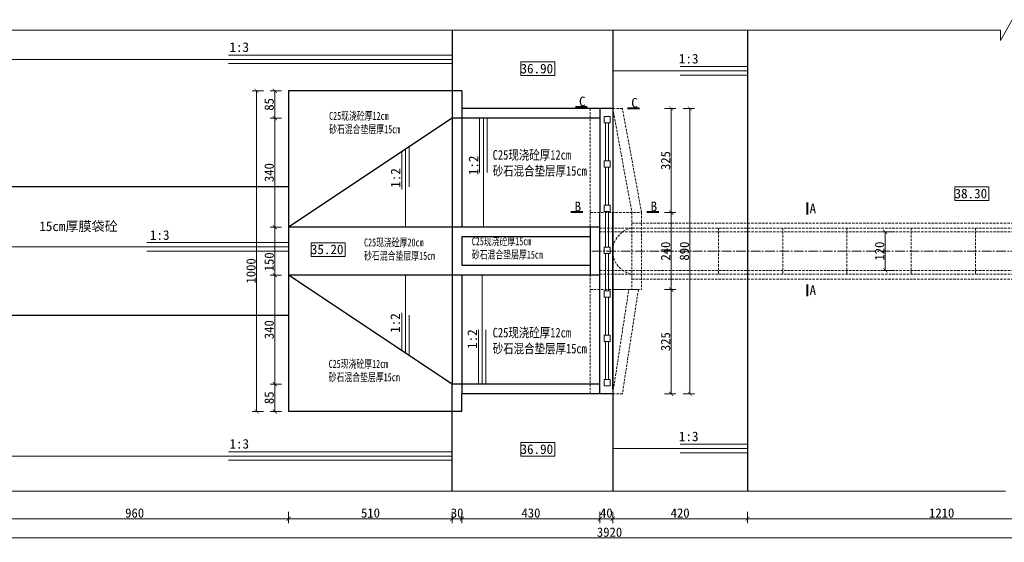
# Model space of a CAD drawing. Extents: x -27255 to 1448651, y 31034 to 8081248.
# Tile 138 of 198: x 583122 to 583429, y 3862880 to 3863043. Entities that reach past the tile are written whole.
import ezdxf

# ---------------------------------------------------------------- set-up
doc = ezdxf.new("R2010")
doc.units = 0
doc.header["$PDMODE"] = 32
doc.header["$PDSIZE"] = 0.2
doc.linetypes.add('CENTER2', pattern=[1.125, 0.75, -0.125, 0.125, -0.125])
doc.linetypes.add('HIDDEN', pattern=[0.375, 0.25, -0.125])
doc.layers.get('0').update_dxf_attribs({"linetype": 'CONTINUOUS'})
doc.layers.get('Defpoints').update_dxf_attribs({"linetype": 'CONTINUOUS'})
for name, color, linetype, lineweight in [('0.09折线', 6, 'CONTINUOUS', 9), ('0.09标注线', 3, 'CONTINUOUS', 9), ('0.13文字', 3, 'CONTINUOUS', 13), ('0.30粗线', 7, 'CONTINUOUS', 30), ('细实线', 3, 'CONTINUOUS', 20), ('虚线', 251, 'HIDDEN', 15), ('配筋1', 1, 'CONTINUOUS', 50)]:
    doc.layers.add(name, color=color, linetype=linetype, lineweight=lineweight)
doc.styles.add('-仿宋_GB2312', font='FangSong_GB2312.ttf')
doc.styles.get("Standard").update_dxf_attribs({"font": 'rs.shx', "bigfont": 'hztxt.shx'})
doc.dimstyles.get("Standard").update_dxf_attribs({"dimtxt": 0.18, "dimasz": 0.18, "dimexe": 0.18, "dimexo": 0.0625, "dimgap": 0.09, "dimtad": 0, "dimtih": 1, "dimtoh": 1, "dimdec": 4, "dimzin": 0, "dimdsep": 46, "dimtxsty": 'Standard', "dimcen": 0.09, "dimadec": 0, "dimazin": 0, "dimtfac": 1, "dimtdec": 4, "dimtofl": 0, "dimtmove": 0, "dimatfit": 3, "dimfxl": 1, "dimtolj": 1, "dimtzin": 0, "dimarcsym": 0})

# ---------------------------------------------------------------- blocks, each defined once
blk = doc.blocks.new('_ARCHTICK')
at = {"color": 0, "linetype": 'ByBlock', "const_width": 0.15}
blk.add_lwpolyline([(-0.5, -0.5), (0.5, 0.5)], dxfattribs=at)
blk = doc.blocks.new('*D3619')
at = {"layer": '0.13文字', "color": 0, "lineweight": 9}
for p, q in [((583109.68, 3862889.91), (583109.68, 3862886.41)), ((583205.68, 3862889.91), (583205.68, 3862886.41)), ((583109.68, 3862887.81), (583205.68, 3862887.81))]:
    blk.add_line(p, q, dxfattribs=at)
at = {"layer": 'Defpoints', "color": 0, "lineweight": 13}
for p in [(583205.68, 3862963.76), (583109.68, 3862896.34), (583205.68, 3862887.81)]:
    blk.add_point(p, dxfattribs=at)
at = {"layer": '0.13文字', "color": 0, "lineweight": 9, "xscale": 1.3, "yscale": 1.3, "zscale": 1.3, "rotation": 180}
blk.add_blockref('_ARCHTICK', (583109.68, 3862887.81), dxfattribs=at)
at = {"layer": '0.13文字', "color": 0, "lineweight": 9, "xscale": 1.3, "yscale": 1.3, "zscale": 1.3}
blk.add_blockref('_ARCHTICK', (583205.68, 3862887.81), dxfattribs=at)
at = {"layer": '0.13文字', "color": 0, "lineweight": 13, "insert": (583157.68, 3862889.56), "char_height": 2.9, "attachment_point": 5, "style": '-仿宋_GB2312'}
blk.add_mtext('\\A1;960', dxfattribs=at)
blk = doc.blocks.new('*D3620')
at = {"layer": '0.13文字', "color": 0, "lineweight": 9}
for p, q in [((583205.68, 3862889.91), (583205.68, 3862886.41)), ((583256.68, 3862889.91), (583256.68, 3862886.41)), ((583205.68, 3862887.81), (583256.68, 3862887.81))]:
    blk.add_line(p, q, dxfattribs=at)
at = {"layer": 'Defpoints', "color": 0, "lineweight": 13}
for p in [(583205.68, 3862963.76), (583256.68, 3862921.26), (583256.68, 3862887.81)]:
    blk.add_point(p, dxfattribs=at)
at = {"layer": '0.13文字', "color": 0, "lineweight": 9, "xscale": 1.3, "yscale": 1.3, "zscale": 1.3, "rotation": 180}
blk.add_blockref('_ARCHTICK', (583205.68, 3862887.81), dxfattribs=at)
at = {"layer": '0.13文字', "color": 0, "lineweight": 9, "xscale": 1.3, "yscale": 1.3, "zscale": 1.3}
blk.add_blockref('_ARCHTICK', (583256.68, 3862887.81), dxfattribs=at)
at = {"layer": '0.13文字', "color": 0, "lineweight": 13, "insert": (583231.18, 3862889.56), "char_height": 2.9, "attachment_point": 5, "style": '-仿宋_GB2312'}
blk.add_mtext('\\A1;510', dxfattribs=at)
blk = doc.blocks.new('*D3621')
at = {"layer": '0.13文字', "color": 0, "lineweight": 9}
for p, q in [((583256.68, 3862889.91), (583256.68, 3862886.41)), ((583259.68, 3862889.91), (583259.68, 3862886.41)), ((583256.68, 3862887.81), (583255.38, 3862887.81)), ((583256.68, 3862887.81), (583259.68, 3862887.81)), ((583259.68, 3862887.81), (583260.98, 3862887.81))]:
    blk.add_line(p, q, dxfattribs=at)
at = {"layer": 'Defpoints', "color": 0, "lineweight": 13}
for p in [(583256.68, 3862921.26), (583259.68, 3862921.26), (583259.68, 3862887.81)]:
    blk.add_point(p, dxfattribs=at)
at = {"layer": '0.13文字', "color": 0, "lineweight": 9, "xscale": 1.3, "yscale": 1.3, "zscale": 1.3}
blk.add_blockref('_ARCHTICK', (583256.68, 3862887.81), dxfattribs=at)
at = {"layer": '0.13文字', "color": 0, "lineweight": 9, "xscale": 1.3, "yscale": 1.3, "zscale": 1.3, "rotation": 180}
blk.add_blockref('_ARCHTICK', (583259.68, 3862887.81), dxfattribs=at)
at = {"layer": '0.13文字', "color": 0, "lineweight": 13, "insert": (583258.18, 3862889.56), "char_height": 2.9, "attachment_point": 5, "style": '-仿宋_GB2312'}
blk.add_mtext('\\A1;30', dxfattribs=at)
blk = doc.blocks.new('*D3622')
at = {"layer": '0.13文字', "color": 0, "lineweight": 9}
for p, q in [((583259.68, 3862889.91), (583259.68, 3862886.41)), ((583302.68, 3862889.91), (583302.68, 3862886.41)), ((583259.68, 3862887.81), (583302.68, 3862887.81))]:
    blk.add_line(p, q, dxfattribs=at)
at = {"layer": 'Defpoints', "color": 0, "lineweight": 13}
for p in [(583302.68, 3862926.75), (583259.68, 3862921.26), (583302.68, 3862887.81)]:
    blk.add_point(p, dxfattribs=at)
at = {"layer": '0.13文字', "color": 0, "lineweight": 9, "xscale": 1.3, "yscale": 1.3, "zscale": 1.3, "rotation": 180}
blk.add_blockref('_ARCHTICK', (583259.68, 3862887.81), dxfattribs=at)
at = {"layer": '0.13文字', "color": 0, "lineweight": 9, "xscale": 1.3, "yscale": 1.3, "zscale": 1.3}
blk.add_blockref('_ARCHTICK', (583302.68, 3862887.81), dxfattribs=at)
at = {"layer": '0.13文字', "color": 0, "lineweight": 13, "insert": (583281.18, 3862889.56), "char_height": 2.9, "attachment_point": 5, "style": '-仿宋_GB2312'}
blk.add_mtext('\\A1;430', dxfattribs=at)
blk = doc.blocks.new('*D3623')
at = {"layer": '0.13文字', "color": 0, "lineweight": 9}
for p, q in [((583302.68, 3862889.91), (583302.68, 3862886.41)), ((583306.68, 3862889.91), (583306.68, 3862886.41)), ((583302.68, 3862887.81), (583301.38, 3862887.81)), ((583302.68, 3862887.81), (583306.68, 3862887.81)), ((583306.68, 3862887.81), (583307.98, 3862887.81))]:
    blk.add_line(p, q, dxfattribs=at)
at = {"layer": 'Defpoints', "color": 0, "lineweight": 13}
for p in [(583302.68, 3862926.75), (583306.68, 3862926.75), (583306.68, 3862887.81)]:
    blk.add_point(p, dxfattribs=at)
at = {"layer": '0.13文字', "color": 0, "lineweight": 9, "xscale": 1.3, "yscale": 1.3, "zscale": 1.3}
blk.add_blockref('_ARCHTICK', (583302.68, 3862887.81), dxfattribs=at)
at = {"layer": '0.13文字', "color": 0, "lineweight": 9, "xscale": 1.3, "yscale": 1.3, "zscale": 1.3, "rotation": 180}
blk.add_blockref('_ARCHTICK', (583306.68, 3862887.81), dxfattribs=at)
at = {"layer": '0.13文字', "color": 0, "lineweight": 13, "insert": (583304.68, 3862889.56), "char_height": 2.9, "attachment_point": 5, "style": '-仿宋_GB2312'}
blk.add_mtext('\\A1;40', dxfattribs=at)
blk = doc.blocks.new('*D3624')
at = {"layer": '0.13文字', "color": 0, "lineweight": 9}
for p, q in [((583306.68, 3862889.91), (583306.68, 3862886.41)), ((583348.68, 3862889.91), (583348.68, 3862886.41)), ((583306.68, 3862887.81), (583348.68, 3862887.81))]:
    blk.add_line(p, q, dxfattribs=at)
at = {"layer": 'Defpoints', "color": 0, "lineweight": 13}
for p in [(583306.68, 3862926.75), (583348.68, 3862896.34, 0.43), (583348.68, 3862887.81)]:
    blk.add_point(p, dxfattribs=at)
at = {"layer": '0.13文字', "color": 0, "lineweight": 9, "xscale": 1.3, "yscale": 1.3, "zscale": 1.3, "rotation": 180}
blk.add_blockref('_ARCHTICK', (583306.68, 3862887.81), dxfattribs=at)
at = {"layer": '0.13文字', "color": 0, "lineweight": 9, "xscale": 1.3, "yscale": 1.3, "zscale": 1.3}
blk.add_blockref('_ARCHTICK', (583348.68, 3862887.81), dxfattribs=at)
at = {"layer": '0.13文字', "color": 0, "lineweight": 13, "insert": (583327.68, 3862889.56), "char_height": 2.9, "attachment_point": 5, "style": '-仿宋_GB2312'}
blk.add_mtext('\\A1;420', dxfattribs=at)
blk = doc.blocks.new('*D3625')
at = {"layer": '0.13文字', "color": 0, "lineweight": 9}
for p, q in [((583348.68, 3862889.91), (583348.68, 3862886.41)), ((583469.68, 3862889.89), (583469.68, 3862886.41)), ((583348.68, 3862887.81), (583469.68, 3862887.81))]:
    blk.add_line(p, q, dxfattribs=at)
at = {"layer": 'Defpoints', "color": 0, "lineweight": 13}
for p in [(583348.68, 3862896.34, 0.43), (583469.68, 3862896.35, 1.15), (583469.68, 3862887.81)]:
    blk.add_point(p, dxfattribs=at)
at = {"layer": '0.13文字', "color": 0, "lineweight": 9, "xscale": 1.3, "yscale": 1.3, "zscale": 1.3, "rotation": 180}
blk.add_blockref('_ARCHTICK', (583348.68, 3862887.81), dxfattribs=at)
at = {"layer": '0.13文字', "color": 0, "lineweight": 9, "xscale": 1.3, "yscale": 1.3, "zscale": 1.3}
blk.add_blockref('_ARCHTICK', (583469.68, 3862887.81), dxfattribs=at)
at = {"layer": '0.13文字', "color": 0, "lineweight": 13, "insert": (583409.18, 3862889.56), "char_height": 2.9, "attachment_point": 5, "style": '-仿宋_GB2312'}
blk.add_mtext('\\A1;1210', dxfattribs=at)
blk = doc.blocks.new('*D3627')
at = {"layer": '0.13文字', "color": 0, "lineweight": 9}
for p, q in [((583109.68, 3862883.93), (583109.68, 3862880.43)), ((583501.68, 3862883.9), (583501.68, 3862880.43)), ((583109.68, 3862881.83), (583501.68, 3862881.83))]:
    blk.add_line(p, q, dxfattribs=at)
at = {"layer": 'Defpoints', "color": 0, "lineweight": 13}
for p in [(583109.68, 3862896.34), (583501.68, 3862896.34, 2.1), (583501.68, 3862881.83)]:
    blk.add_point(p, dxfattribs=at)
at = {"layer": '0.13文字', "color": 0, "lineweight": 9, "xscale": 1.3, "yscale": 1.3, "zscale": 1.3, "rotation": 180}
blk.add_blockref('_ARCHTICK', (583109.68, 3862881.83), dxfattribs=at)
at = {"layer": '0.13文字', "color": 0, "lineweight": 9, "xscale": 1.3, "yscale": 1.3, "zscale": 1.3}
blk.add_blockref('_ARCHTICK', (583501.68, 3862881.83), dxfattribs=at)
at = {"layer": '0.13文字', "color": 0, "lineweight": 13, "insert": (583305.68, 3862883.58), "char_height": 2.9, "attachment_point": 5, "style": '-仿宋_GB2312'}
blk.add_mtext('\\A1;3920', dxfattribs=at)
blk = doc.blocks.new('*D3631')
at = {"layer": '0.13文字', "color": 0, "lineweight": 9}
for p, q in [((583203.46, 3863021.26), (583199.96, 3863021.26)), ((583201.36, 3863021.26), (583201.36, 3863012.76)), ((583203.46, 3863012.76), (583199.96, 3863012.76))]:
    blk.add_line(p, q, dxfattribs=at)
at = {"layer": 'Defpoints', "color": 0, "lineweight": 13}
for p in [(583256.68, 3863021.26), (583201.36, 3863012.76), (583256.68, 3863012.76)]:
    blk.add_point(p, dxfattribs=at)
at = {"layer": '0.13文字', "color": 0, "lineweight": 9, "xscale": 1.3, "yscale": 1.3, "zscale": 1.3}
for p, rotation in [((583201.36, 3863021.26), 90), ((583201.36, 3863012.76), 270)]:
    blk.add_blockref('_ARCHTICK', p, dxfattribs=dict(at, rotation=rotation))
at = {"layer": '0.13文字', "color": 0, "lineweight": 13, "insert": (583199.61, 3863017.01), "char_height": 2.9, "attachment_point": 5, "rotation": 90, "style": '-仿宋_GB2312'}
blk.add_mtext('\\A1;85', dxfattribs=at)
blk = doc.blocks.new('*D3632')
at = {"layer": '0.13文字', "color": 0, "lineweight": 9}
for p, q in [((583203.46, 3863012.76), (583199.96, 3863012.76)), ((583201.36, 3863012.76), (583201.36, 3862978.76)), ((583203.46, 3862978.76), (583199.96, 3862978.76))]:
    blk.add_line(p, q, dxfattribs=at)
at = {"layer": 'Defpoints', "color": 0, "lineweight": 13}
for p in [(583256.68, 3863012.76), (583201.36, 3862978.76), (583205.68, 3862978.76)]:
    blk.add_point(p, dxfattribs=at)
at = {"layer": '0.13文字', "color": 0, "lineweight": 9, "xscale": 1.3, "yscale": 1.3, "zscale": 1.3}
for p, rotation in [((583201.36, 3863012.76), 90), ((583201.36, 3862978.76), 270)]:
    blk.add_blockref('_ARCHTICK', p, dxfattribs=dict(at, rotation=rotation))
at = {"layer": '0.13文字', "color": 0, "lineweight": 13, "insert": (583199.61, 3862995.76), "char_height": 2.9, "attachment_point": 5, "rotation": 90, "style": '-仿宋_GB2312'}
blk.add_mtext('\\A1;340', dxfattribs=at)
blk = doc.blocks.new('*D3633')
at = {"layer": '0.13文字', "color": 0, "lineweight": 9}
for p, q in [((583203.46, 3862978.76), (583199.96, 3862978.76)), ((583201.36, 3862978.76), (583201.36, 3862963.76)), ((583203.46, 3862963.76), (583199.96, 3862963.76))]:
    blk.add_line(p, q, dxfattribs=at)
at = {"layer": 'Defpoints', "color": 0, "lineweight": 13}
for p in [(583205.68, 3862978.76), (583201.36, 3862963.76), (583205.68, 3862963.76)]:
    blk.add_point(p, dxfattribs=at)
at = {"layer": '0.13文字', "color": 0, "lineweight": 9, "xscale": 1.3, "yscale": 1.3, "zscale": 1.3}
for p, rotation in [((583201.36, 3862978.76), 90), ((583201.36, 3862963.76), 270)]:
    blk.add_blockref('_ARCHTICK', p, dxfattribs=dict(at, rotation=rotation))
at = {"layer": '0.13文字', "color": 0, "lineweight": 13, "insert": (583199.61, 3862967.92), "char_height": 2.9, "attachment_point": 5, "rotation": 90, "style": '-仿宋_GB2312'}
blk.add_mtext('\\A1;150', dxfattribs=at)
blk = doc.blocks.new('*D3634')
at = {"layer": '0.13文字', "color": 0, "lineweight": 9}
for p, q in [((583203.46, 3862963.76), (583199.96, 3862963.76)), ((583201.36, 3862963.76), (583201.36, 3862929.75)), ((583203.46, 3862929.75), (583199.96, 3862929.75))]:
    blk.add_line(p, q, dxfattribs=at)
at = {"layer": 'Defpoints', "color": 0, "lineweight": 13}
for p in [(583205.68, 3862963.76), (583201.36, 3862929.75), (583256.69, 3862929.75)]:
    blk.add_point(p, dxfattribs=at)
at = {"layer": '0.13文字', "color": 0, "lineweight": 9, "xscale": 1.3, "yscale": 1.3, "zscale": 1.3}
for p, rotation in [((583201.36, 3862963.76), 90), ((583201.36, 3862929.75), 270)]:
    blk.add_blockref('_ARCHTICK', p, dxfattribs=dict(at, rotation=rotation))
at = {"layer": '0.13文字', "color": 0, "lineweight": 13, "insert": (583199.61, 3862946.76), "char_height": 2.9, "attachment_point": 5, "rotation": 90, "style": '-仿宋_GB2312'}
blk.add_mtext('\\A1;340', dxfattribs=at)
blk = doc.blocks.new('*D3635')
at = {"layer": '0.13文字', "color": 0, "lineweight": 9}
for p, q in [((583203.46, 3862929.75), (583199.96, 3862929.75)), ((583201.36, 3862929.75), (583201.36, 3862921.26)), ((583203.46, 3862921.26), (583199.96, 3862921.26))]:
    blk.add_line(p, q, dxfattribs=at)
at = {"layer": 'Defpoints', "color": 0, "lineweight": 13}
for p in [(583256.69, 3862929.75), (583201.36, 3862921.26), (583256.69, 3862921.26)]:
    blk.add_point(p, dxfattribs=at)
at = {"layer": '0.13文字', "color": 0, "lineweight": 9, "xscale": 1.3, "yscale": 1.3, "zscale": 1.3}
for p, rotation in [((583201.36, 3862929.75), 90), ((583201.36, 3862921.26), 270)]:
    blk.add_blockref('_ARCHTICK', p, dxfattribs=dict(at, rotation=rotation))
at = {"layer": '0.13文字', "color": 0, "lineweight": 13, "insert": (583199.61, 3862925.51), "char_height": 2.9, "attachment_point": 5, "rotation": 90, "style": '-仿宋_GB2312'}
blk.add_mtext('\\A1;85', dxfattribs=at)
blk = doc.blocks.new('*D3636')
at = {"layer": '0.13文字', "color": 0, "lineweight": 9}
for p, q in [((583197.8, 3863021.26), (583194.3, 3863021.26)), ((583195.7, 3862921.26), (583195.7, 3863021.26)), ((583197.8, 3862921.26), (583194.3, 3862921.26))]:
    blk.add_line(p, q, dxfattribs=at)
at = {"layer": 'Defpoints', "color": 0, "lineweight": 13}
for p in [(583195.7, 3863021.26), (583256.68, 3863021.26), (583256.69, 3862921.26)]:
    blk.add_point(p, dxfattribs=at)
at = {"layer": '0.13文字', "color": 0, "lineweight": 9, "xscale": 1.3, "yscale": 1.3, "zscale": 1.3}
for p, rotation in [((583195.7, 3863021.26), 90), ((583195.7, 3862921.26), 270)]:
    blk.add_blockref('_ARCHTICK', p, dxfattribs=dict(at, rotation=rotation))
at = {"layer": '0.13文字', "color": 0, "lineweight": 13, "insert": (583193.95, 3862965.08), "char_height": 2.9, "attachment_point": 5, "rotation": 90, "style": '-仿宋_GB2312'}
blk.add_mtext('\\A1;1000', dxfattribs=at)
blk = doc.blocks.new('*D3637')
at = {"layer": '0.13文字', "color": 0, "lineweight": 9}
for p, q in [((583322.81, 3863015.76), (583326.31, 3863015.76)), ((583324.91, 3863015.76), (583324.91, 3862983.26)), ((583322.81, 3862983.26), (583326.31, 3862983.26))]:
    blk.add_line(p, q, dxfattribs=at)
at = {"layer": 'Defpoints', "color": 0, "lineweight": 13}
for p in [(583306.68, 3863015.76), (583306.68, 3862983.26), (583324.91, 3862983.26)]:
    blk.add_point(p, dxfattribs=at)
at = {"layer": '0.13文字', "color": 0, "lineweight": 9, "xscale": 1.3, "yscale": 1.3, "zscale": 1.3}
for p, rotation in [((583324.91, 3863015.76), 90), ((583324.91, 3862983.26), 270)]:
    blk.add_blockref('_ARCHTICK', p, dxfattribs=dict(at, rotation=rotation))
at = {"layer": '0.13文字', "color": 0, "lineweight": 13, "insert": (583323.16, 3862999.51), "char_height": 2.9, "attachment_point": 5, "rotation": 90, "style": '-仿宋_GB2312'}
blk.add_mtext('\\A1;325', dxfattribs=at)
blk = doc.blocks.new('*D3638')
at = {"layer": '0.13文字', "color": 0, "lineweight": 9}
for p, q in [((583322.81, 3862983.26), (583326.31, 3862983.26)), ((583324.91, 3862983.26), (583324.91, 3862959.26)), ((583322.81, 3862959.26), (583326.31, 3862959.26))]:
    blk.add_line(p, q, dxfattribs=at)
at = {"layer": 'Defpoints', "color": 0, "lineweight": 13}
for p in [(583306.68, 3862983.26), (583314.68, 3862959.26), (583324.91, 3862959.26)]:
    blk.add_point(p, dxfattribs=at)
at = {"layer": '0.13文字', "color": 0, "lineweight": 9, "xscale": 1.3, "yscale": 1.3, "zscale": 1.3}
for p, rotation in [((583324.91, 3862983.26), 90), ((583324.91, 3862959.26), 270)]:
    blk.add_blockref('_ARCHTICK', p, dxfattribs=dict(at, rotation=rotation))
at = {"layer": '0.13文字', "color": 0, "lineweight": 13, "insert": (583323.16, 3862971.26), "char_height": 2.9, "attachment_point": 5, "rotation": 90, "style": '-仿宋_GB2312'}
blk.add_mtext('\\A1;240', dxfattribs=at)
blk = doc.blocks.new('*D3639')
at = {"layer": '0.13文字', "color": 0, "lineweight": 9}
for p, q in [((583322.81, 3862959.26), (583326.31, 3862959.26)), ((583324.91, 3862959.26), (583324.91, 3862926.75)), ((583322.81, 3862926.75), (583326.31, 3862926.75))]:
    blk.add_line(p, q, dxfattribs=at)
at = {"layer": 'Defpoints', "color": 0, "lineweight": 13}
for p in [(583314.68, 3862959.26), (583309.68, 3862926.75), (583324.91, 3862926.75)]:
    blk.add_point(p, dxfattribs=at)
at = {"layer": '0.13文字', "color": 0, "lineweight": 9, "xscale": 1.3, "yscale": 1.3, "zscale": 1.3}
for p, rotation in [((583324.91, 3862959.26), 90), ((583324.91, 3862926.75), 270)]:
    blk.add_blockref('_ARCHTICK', p, dxfattribs=dict(at, rotation=rotation))
at = {"layer": '0.13文字', "color": 0, "lineweight": 13, "insert": (583323.16, 3862943.01), "char_height": 2.9, "attachment_point": 5, "rotation": 90, "style": '-仿宋_GB2312'}
blk.add_mtext('\\A1;325', dxfattribs=at)
blk = doc.blocks.new('*D3640')
at = {"layer": '0.13文字', "color": 0, "lineweight": 9}
for p, q in [((583328.65, 3863015.76), (583332.15, 3863015.76)), ((583330.75, 3862926.75), (583330.75, 3863015.76)), ((583328.65, 3862926.75), (583332.15, 3862926.75))]:
    blk.add_line(p, q, dxfattribs=at)
at = {"layer": 'Defpoints', "color": 0, "lineweight": 13}
for p in [(583309.68, 3863015.76), (583330.75, 3863015.76), (583309.68, 3862926.75)]:
    blk.add_point(p, dxfattribs=at)
at = {"layer": '0.13文字', "color": 0, "lineweight": 9, "xscale": 1.3, "yscale": 1.3, "zscale": 1.3}
for p, rotation in [((583330.75, 3863015.76), 90), ((583330.75, 3862926.75), 270)]:
    blk.add_blockref('_ARCHTICK', p, dxfattribs=dict(at, rotation=rotation))
at = {"layer": '0.13文字', "color": 0, "lineweight": 13, "insert": (583329, 3862971.26), "char_height": 2.9, "attachment_point": 5, "rotation": 90, "style": '-仿宋_GB2312'}
blk.add_mtext('\\A1;890', dxfattribs=at)
blk = doc.blocks.new('*D3685')
at = {"layer": '0.13文字', "color": 0, "lineweight": 9}
for p, q in [((583393.7, 3862977.26), (583390.2, 3862977.26)), ((583391.6, 3862977.26), (583391.6, 3862965.26)), ((583393.7, 3862965.26), (583390.2, 3862965.26))]:
    blk.add_line(p, q, dxfattribs=at)
at = {"layer": 'Defpoints', "color": 0, "lineweight": 13}
for p in [(583404.54, 3862977.26), (583391.6, 3862965.26), (583404.54, 3862965.26)]:
    blk.add_point(p, dxfattribs=at)
at = {"layer": '0.13文字', "color": 0, "lineweight": 9, "xscale": 1.3, "yscale": 1.3, "zscale": 1.3}
for p, rotation in [((583391.6, 3862977.26), 90), ((583391.6, 3862965.26), 270)]:
    blk.add_blockref('_ARCHTICK', p, dxfattribs=dict(at, rotation=rotation))
at = {"layer": '0.13文字', "color": 0, "lineweight": 13, "insert": (583389.85, 3862971.26), "char_height": 2.9, "attachment_point": 5, "rotation": 90, "style": '-仿宋_GB2312'}
blk.add_mtext('\\A1;120', dxfattribs=at)

msp = doc.modelspace()

# ---------------------------------------------------------------- linework, layer by layer
at = {"layer": '0.09折线', "color": 4}
for p, q in [((583304.37191, 3862999.43105, -0.6157), (583304.37149, 3863011.25855, -0.6157)), ((583305.37147, 3863011.25858, -0.6157), (583305.37189, 3862999.43108, -0.6157)), ((583303.95482, 3862999.43103), (583303.95489, 3862997.43103)), ((583304.3724, 3862985.60913, -0.6157), (583304.37198, 3862997.43105, -0.6157)), ((583305.37196, 3862997.43108, -0.6157), (583305.37238, 3862985.60917, -0.6157)), ((583304.37286, 3862972.4802, -0.6157), (583304.37247, 3862983.60913, -0.6157)), ((583305.37245, 3862983.60917, -0.6157), (583305.37285, 3862972.48024, -0.6157)), ((583304.37334, 3862958.90703, -0.6157), (583304.37293, 3862970.4802, -0.6157)), ((583305.37292, 3862970.48024, -0.6157), (583305.37333, 3862958.90703, -0.6157)), ((583304.37291, 3862956.90703, -0.6157), (583304.37291, 3862945.08512, -0.6157)), ((583305.37289, 3862945.08512, -0.6157), (583305.37289, 3862956.90703, -0.6157)), ((583303.95582, 3862943.08512), (583303.95582, 3862945.08512)), ((583304.37291, 3862943.08512, -0.6157), (583304.37291, 3862931.25762, -0.6157)), ((583305.37289, 3862931.25762, -0.6157), (583305.37289, 3862943.08512, -0.6157))]:
    msp.add_line(p, q, dxfattribs=at)
for points in [[(583305.84747, 3863011.2586), (583303.9544, 3863011.25853), (583303.95433, 3863013.25853), (583305.8474, 3863013.2586)], [(583305.84838, 3862985.60919), (583303.95531, 3862985.60912), (583303.95538, 3862983.60912), (583305.84845, 3862983.60919)], [(583305.84838, 3862972.48025), (583303.95531, 3862972.48019), (583303.95538, 3862970.48019), (583305.84845, 3862970.48025)], [(583305.84889, 3862956.90703), (583303.95582, 3862956.90703), (583303.95582, 3862958.90703), (583305.84889, 3862958.90703)], [(583305.84889, 3862931.25762), (583303.95582, 3862931.25762), (583303.95582, 3862929.25762), (583305.84889, 3862929.25762)]]:
    msp.add_lwpolyline(points, close=True, dxfattribs=at)
for points in [[(583303.95482, 3862999.43103), (583305.84789, 3862999.4311), (583305.84796, 3862997.4311), (583303.95489, 3862997.43103)], [(583303.95582, 3862943.08512), (583305.84889, 3862943.08512), (583305.84889, 3862945.08512), (583303.95582, 3862945.08512)]]:
    msp.add_lwpolyline(points, dxfattribs=at)
at = {"layer": '0.09标注线'}
for p, q in [((583256.67665, 3863032.41997), (583186.95662, 3863032.41997, 15.50068)), ((583256.67665, 3863031.07276, -2.90572), (583109.67724, 3863031.07276, -2.90572)), ((583256.67665, 3863029.78152), (583186.95662, 3863029.78152, 8.1034)), ((583288.64893, 3863030.24755), (583278.07426, 3863030.24755)), ((583278.07426, 3863030.24755), (583278.07426, 3863025.98196)), ((583288.64893, 3863025.98196), (583288.64893, 3863030.24755)), ((583348.67664, 3863027.46701, -0.70855), (583306.67665, 3863027.46701, -0.70855)), ((583348.67664, 3863028.81422, 2.19717), (583327.66319, 3863028.81422, 6.86904)), ((583348.67664, 3863026.17576, 2.19717), (583327.67665, 3863026.17576, 4.63795)), ((583278.07426, 3863025.98196), (583288.64893, 3863025.98196)), ((583423.90537, 3862991.28068), (583413.33069, 3862991.28068)), ((583413.33069, 3862991.28068), (583413.33069, 3862987.01509)), ((583423.90537, 3862987.01509), (583423.90537, 3862991.28068)), ((583413.33069, 3862987.01509), (583423.90537, 3862987.01509)), ((583223.30591, 3862973.88296), (583212.73123, 3862973.88296)), ((583212.73123, 3862973.88296), (583212.73123, 3862969.61737)), ((583223.30591, 3862969.61737), (583223.30591, 3862973.88296)), ((583212.73123, 3862969.61737), (583223.30591, 3862969.61737)), ((583288.64893, 3862911.56965), (583278.07426, 3862911.56965)), ((583278.07426, 3862911.56965), (583278.07426, 3862907.30406)), ((583288.64893, 3862907.30406), (583288.64893, 3862911.56965)), ((583348.67664, 3862909.6556, -2.80788), (583306.67665, 3862909.6556, -2.80788)), ((583348.67664, 3862911.00281, 0.09784), (583327.66319, 3862911.00281, 4.76971)), ((583256.67665, 3862907.34487), (583109.67724, 3862907.34487)), ((583256.67665, 3862908.69208, 2.90572), (583186.95662, 3862908.69208, 18.4064)), ((583278.07426, 3862907.30406), (583288.64893, 3862907.30406)), ((583348.67664, 3862908.36436, 0.09784), (583327.67665, 3862908.36436, 2.53862)), ((583256.67665, 3862906.05363, 2.90572), (583186.95662, 3862906.05363, 11.00912))]:
    msp.add_line(p, q, dxfattribs=at)
at = {"layer": '0.30粗线'}
for p, q in [((583256.67665, 3863040.1772), (583256.67665, 3863012.76155)), ((583306.67665, 3863040.1772, -1.01477), (583306.67665, 3862896.33968, 0.35163)), ((583348.67664, 3863040.1772, -0.8189), (583348.67664, 3862896.33968, 0.4299)), ((583259.67665, 3863021.26155), (583205.67724, 3863021.26155)), ((583205.67724, 3863021.26155), (583205.67724, 3862921.26155)), ((583259.67665, 3863021.26155), (583259.67665, 3862978.76155)), ((583306.67665, 3863015.76155), (583259.67665, 3863015.76155)), ((583302.67644, 3863015.76155), (583302.67644, 3862983.25799)), ((583306.67644, 3863014.2584), (583306.67644, 3862977.25799)), ((583256.67665, 3863012.76155), (583205.67724, 3862978.76155)), ((583302.67644, 3863012.76155), (583256.67665, 3863012.76155)), ((583256.67665, 3863012.76155), (583256.67665, 3862929.76155)), ((583205.67724, 3862991.26155), (583089.67724, 3862991.26155)), ((583302.67649, 3862926.75456), (583302.67644, 3862983.25799)), ((583306.67644, 3862928.25757), (583306.67644, 3862983.25799)), ((583302.67645, 3862978.76155), (583205.67724, 3862978.76155)), ((583205.67724, 3862978.76155), (583205.67724, 3862963.76155)), ((583299.67672, 3862978.76155), (583299.67672, 3862963.76155)), ((583299.67672, 3862975.76155), (583259.67665, 3862975.76155)), ((583259.67665, 3862975.76155), (583259.67665, 3862966.76155)), ((583299.67672, 3862966.76155), (583259.67665, 3862966.76155)), ((583302.67646, 3862963.76155), (583205.67724, 3862963.76155)), ((583256.67665, 3862929.76155), (583205.67724, 3862963.76155)), ((583259.67665, 3862963.76155), (583259.67665, 3862926.76155)), ((583089.67724, 3862951.26155), (583205.67724, 3862951.26155)), ((583256.67665, 3862896.33968), (583256.67665, 3862929.76155)), ((583302.67791, 3862929.75456), (583256.67665, 3862929.75293)), ((583259.67665, 3862921.26155), (583259.67665, 3862926.76155)), ((583306.67822, 3862926.7547), (583259.67665, 3862926.76155)), ((583259.67665, 3862921.26155), (583205.67724, 3862921.26155))]:
    msp.add_line(p, q, dxfattribs=at)
at = {"layer": '细实线', "color": 3, "lineweight": 15}
for p, q in [((583427.48602, 3863036.91447, 2.09684), (583431.16029, 3863043.4433, 2.09684)), ((583427.48602, 3863040.1772, 2.09684), (583079.32983, 3863040.1772)), ((583427.48602, 3863040.1772, 2.09684), (583427.48602, 3863036.91447, 2.09684)), ((583265.20302, 3863012.76155), (583265.20302, 3862995.76155)), ((583266.37596, 3863012.76155), (583266.37596, 3862978.76155)), ((583267.54889, 3863012.76155), (583267.54889, 3862995.76155)), ((583240.91522, 3863002.25381), (583240.91522, 3862990.50768)), ((583242.08815, 3863003.03577), (583242.08815, 3862978.76155)), ((583243.26109, 3863003.81774), (583243.26109, 3862991.28964)), ((583205.67724, 3862972.55279), (583109.67724, 3862972.55279)), ((583205.67724, 3862973.9), (583161.45692, 3862973.9)), ((583205.67724, 3862971.26155), (583161.45692, 3862971.26155)), ((583242.08815, 3862939.48732), (583242.08815, 3862963.76155)), ((583265.98625, 3862929.75443), (583265.98625, 3862963.75443)), ((583240.91522, 3862940.26929), (583240.91522, 3862952.01542)), ((583243.26109, 3862938.70536), (583243.26109, 3862951.23345)), ((583264.81332, 3862929.75443), (583264.81332, 3862946.75443)), ((583267.15918, 3862929.75443), (583267.15918, 3862946.75443)), ((583429.06147, 3862896.33968, 2.09684), (583079.32983, 3862896.33968))]:
    msp.add_line(p, q, dxfattribs=at)
at = {"layer": '细实线', "color": 1, "linetype": 'CENTER2', "lineweight": 13, "ltscale": 4}
msp.add_line((583523.67665, 3862971.26197, 0.04478), (583299.67678, 3862971.258, -0.37313), dxfattribs=at)
at = {"layer": '虚线', "color": 8, "lineweight": 15, "ltscale": 3}
for p, q in [((583299.67644, 3863015.76155), (583299.67687, 3862959.25798)), ((583306.67665, 3863015.76155), (583309.67665, 3863015.76155)), ((583306.67665, 3863015.75411, -0.78276), (583312.67665, 3862983.25799)), ((583315.67665, 3862983.25799), (583309.67665, 3863015.76155)), ((583299.67644, 3862983.25799), (583315.67665, 3862983.25799)), ((583312.67665, 3862983.25799), (583312.67665, 3862959.25847)), ((583315.67665, 3862983.25799), (583315.67665, 3862959.25858)), ((583302.67645, 3862978.46155), (583507.67601, 3862978.46155)), ((583302.67645, 3862977.26155), (583507.67612, 3862977.26155)), ((583312.67665, 3862979.96155), (583499.67175, 3862979.96155)), ((583339.68002, 3862978.45864, -0.2985), (583339.68002, 3862964.05878, -0.2985)), ((583359.67995, 3862978.46025, -0.26118), (583359.67995, 3862964.06039, -0.26118)), ((583379.67988, 3862978.46025, -0.22387), (583379.67988, 3862964.06039, -0.22387)), ((583399.67981, 3862978.46025, -0.18656), (583399.67981, 3862964.06039, -0.18656)), ((583419.67974, 3862978.46025, -0.14925), (583419.67974, 3862964.06039, -0.14925)), ((583302.67646, 3862965.26155), (583507.67718, 3862965.26181, -0.0363)), ((583302.67646, 3862964.06155), (583507.67729, 3862964.06155)), ((583312.67665, 3862962.56155), (583499.67113, 3862962.56155)), ((583299.67687, 3862959.25801), (583315.67707, 3862959.25858)), ((583299.67802, 3862926.75442), (583299.67687, 3862959.25798)), ((583306.67687, 3862959.25826), (583314.67687, 3862959.25855)), ((583306.67822, 3862926.76214, -0.78276), (583311.67687, 3862959.25844)), ((583314.67687, 3862959.25855), (583309.67822, 3862926.75481)), ((583306.67822, 3862926.7547), (583309.67822, 3862926.75481))]:
    msp.add_line(p, q, dxfattribs=at)
msp.add_arc((583313.99665, 3862971.26155), 7.32, 100.3888194, 259.6111806, dxfattribs=at)
at = {"layer": '配筋1', "color": 7, "lineweight": 40}
for p, q in [((583295.03527, 3863016.22762), (583298.72955, 3863016.22762)), ((583311.31918, 3863015.79287), (583315.01345, 3863015.79287)), ((583367.23992, 3862986.41734), (583367.23992, 3862982.72306)), ((583293.65451, 3862983.48275), (583297.34879, 3862983.48275)), ((583317.34869, 3862983.48275), (583321.04296, 3862983.48275)), ((583367.23992, 3862960.89551), (583367.23992, 3862957.20124))]:
    msp.add_line(p, q, dxfattribs=at)

# ---------------------------------------------------------------- texts
at = {"layer": '0.09标注线', "char_height": 2.99, "attachment_point": 3, "style": '-仿宋_GB2312'}
for s, insert, width in [('1:3', (583193.33246, 3863036.38052, -1.74947), 34.6959399), ('1:3', (583333.39892, 3863032.77476, 0.4477), 34.6959399), ('36.90', (583288.10649, 3863029.66991), 2.99), ('C', (583298.20267, 3863019.4483), 2.99), ('C', (583314.48658, 3863019.01356), 2.99), ('38.30', (583423.36293, 3862990.70304), 2.99), ('B', (583296.82191, 3862986.70343), 2.99), ('B', (583320.51609, 3862986.70343), 2.99), ('A', (583370.04416, 3862986.06086), 2.99), ('35.20', (583222.76347, 3862973.30532), 2.99), ('A', (583370.04416, 3862960.53903), 2.99), ('1:3', (583193.33246, 3862912.65262, 1.15625), 34.6959399), ('1:3', (583333.39892, 3862914.96336, -1.65163), 34.6959399), ('36.90', (583288.10649, 3862910.99201), 2.99)]:
    msp.add_mtext(s, dxfattribs=dict(at, insert=insert, width=width))
at = {"layer": '0.09标注线', "attachment_point": 1, "style": '-仿宋_GB2312'}
for s, insert, char_height in [('{\\W0.7;C25现浇砼厚12cm\\P砂石混合垫层厚15cm}', (583218.29033, 3863014.68411), 2.5), ('{\\W0.8;C25现浇砼厚12cm\\P砂石混合垫层厚15cm}', (583269.26148, 3863002.76496), 2.99), ('15cm厚膜袋砼', (583127.97793, 3862980.50362), 2.99), ('1:3', (583162.4469, 3862977.76365), 2.99), ('{\\W0.7;C25现浇砼厚20cm\\P砂石混合垫层厚15cm}', (583229.17638, 3862975.20909), 2.5), ('{\\W0.7;C25现浇砼厚15cm\\P砂石混合垫层厚15cm}', (583262.75581, 3862975.57491, 6.56965), 2.5), ('{\\W0.8;C25现浇砼厚12cm\\P砂石混合垫层厚15cm}', (583269.26148, 3862947.33641), 2.99), ('{\\W0.7;C25现浇砼厚12cm\\P砂石混合垫层厚15cm}', (583218.14781, 3862937.34434), 2.5)]:
    msp.add_mtext(s, dxfattribs=dict(at, insert=insert, char_height=char_height))
at = {"layer": '细实线', "color": 3, "lineweight": 15, "char_height": 2.99, "width": 22.1962377, "attachment_point": 9, "rotation": 90, "style": '-仿宋_GB2312'}
for insert in [(583264.81681, 3863001.04704), (583240.52901, 3862997.11799), (583240.42383, 3862951.87587), (583264.4271, 3862946.85941)]:
    msp.add_mtext('1:2', dxfattribs=dict(at, insert=insert))

# ---------------------------------------------------------------- dimensions: what is measured, and where the dimension line sits
at = {"layer": '0.13文字', "lineweight": 13}
for base, p1, p2, picture, middle in [((583195.69988, 3863021.26155), (583256.68957, 3862921.26155), (583256.67665, 3863021.26155), '*D3636', (583193.94988, 3862965.07953)), ((583201.35833, 3862963.76155), (583205.67724, 3862978.76155), (583205.67724, 3862963.76155), '*D3633', (583199.60833, 3862967.92371))]:
    dim = msp.add_linear_dim(base=base, p1=p1, p2=p2, angle=90, dimstyle='Standard', override={"dimtxt": 2.9, "dimasz": 1.3, "dimexe": 1.4, "dimexo": 1.8, "dimgap": 0.3, "dimtad": 1, "dimtih": 0, "dimtoh": 0, "dimdec": 0, "dimlfac": 10, "dimtxsty": '-仿宋_GB2312', "dimblk": 'ARCHTICK', "dimtdec": 0, "dimtix": 1, "dimtofl": 1, "dimtmove": 2, "dimfxl": 2.1, "dimfxlon": 1, "dimlwd": 9, "dimlwe": 9}, dxfattribs=at)
    dim.commit()
    dim.dimension.update_dxf_attribs({"geometry": picture, "text_midpoint": middle, "dimtype": 160})
for base, p1, p2, picture, middle in [((583201.35833, 3863012.76155), (583256.67665, 3863021.26155), (583256.67665, 3863012.76155), '*D3631', (583199.60833, 3863017.01155)), ((583324.90517, 3862983.25799), (583306.67665, 3863015.76155), (583306.67644, 3862983.25799), '*D3637', (583323.15517, 3862999.50977)), ((583330.75492, 3863015.76155), (583309.67822, 3862926.75481), (583309.67665, 3863015.76155), '*D3640', (583329.00492, 3862971.25818)), ((583201.35833, 3862978.76155), (583256.67665, 3863012.76155), (583205.67724, 3862978.76155), '*D3632', (583199.60833, 3862995.76155)), ((583324.90517, 3862959.25855), (583306.67644, 3862983.25799), (583314.67687, 3862959.25855), '*D3638', (583323.15517, 3862971.25827)), ((583391.60047, 3862965.26155), (583404.53565, 3862977.26155), (583404.53565, 3862965.26155), '*D3685', (583389.85047, 3862971.26155)), ((583201.35833, 3862929.75293), (583205.67724, 3862963.76155), (583256.68957, 3862929.75293), '*D3634', (583199.60833, 3862946.75724)), ((583324.90517, 3862926.75481), (583314.67687, 3862959.25855), (583309.67822, 3862926.75481), '*D3639', (583323.15517, 3862943.00668)), ((583201.35833, 3862921.26155), (583256.68957, 3862929.75293), (583256.68957, 3862921.26155), '*D3635', (583199.60833, 3862925.50724))]:
    dim = msp.add_linear_dim(base=base, p1=p1, p2=p2, angle=90, dimstyle='Standard', override={"dimtxt": 2.9, "dimasz": 1.3, "dimexe": 1.4, "dimexo": 1.8, "dimgap": 0.3, "dimtad": 1, "dimtih": 0, "dimtoh": 0, "dimdec": 0, "dimlfac": 10, "dimtxsty": '-仿宋_GB2312', "dimblk": 'ARCHTICK', "dimtdec": 0, "dimtix": 1, "dimtofl": 1, "dimtmove": 2, "dimfxl": 2.1, "dimfxlon": 1, "dimlwd": 9, "dimlwe": 9}, dxfattribs=at)
    dim.commit()
    dim.dimension.update_dxf_attribs({"geometry": picture, "text_midpoint": middle})
for base, p1, p2, picture, middle in [((583205.67724, 3862887.8132), (583109.67724, 3862896.33968), (583205.67724, 3862963.76155), '*D3619', (583157.67724, 3862889.5632)), ((583256.67665, 3862887.8132), (583205.67724, 3862963.76155), (583256.67665, 3862921.26155), '*D3620', (583231.17694, 3862889.5632)), ((583302.67649, 3862887.8132), (583259.67665, 3862921.26155), (583302.67649, 3862926.75456), '*D3622', (583281.17657, 3862889.5632)), ((583306.67644, 3862887.8132), (583302.67649, 3862926.75456), (583306.67644, 3862926.75456), '*D3623', (583304.67647, 3862889.5632)), ((583348.67664, 3862887.8132), (583306.67644, 3862926.75456), (583348.67664, 3862896.33968, 0.4299), '*D3624', (583327.67654, 3862889.5632)), ((583259.67665, 3862887.8132), (583256.67665, 3862921.26155), (583259.67665, 3862921.26155), '*D3621', (583258.17665, 3862889.5632)), ((583501.67665, 3862881.83247), (583109.67724, 3862896.33968), (583501.67665, 3862896.33968, 2.09684), '*D3627', (583305.67694, 3862883.58247)), ((583469.67665, 3862887.8132), (583348.67664, 3862896.33968, 0.4299), (583469.67665, 3862896.34577, 1.15273), '*D3625', (583409.17665, 3862889.5632))]:
    dim = msp.add_linear_dim(base=base, p1=p1, p2=p2, dimstyle='Standard', override={"dimtxt": 2.9, "dimasz": 1.3, "dimexe": 1.4, "dimexo": 1.8, "dimgap": 0.3, "dimtad": 1, "dimtih": 0, "dimtoh": 0, "dimdec": 0, "dimlfac": 10, "dimtxsty": '-仿宋_GB2312', "dimblk": 'ARCHTICK', "dimtdec": 0, "dimtix": 1, "dimtofl": 1, "dimtmove": 2, "dimfxl": 2.1, "dimfxlon": 1, "dimlwd": 9, "dimlwe": 9}, dxfattribs=at)
    dim.commit()
    dim.dimension.update_dxf_attribs({"geometry": picture, "text_midpoint": middle})

doc.saveas('drawing.dxf')
